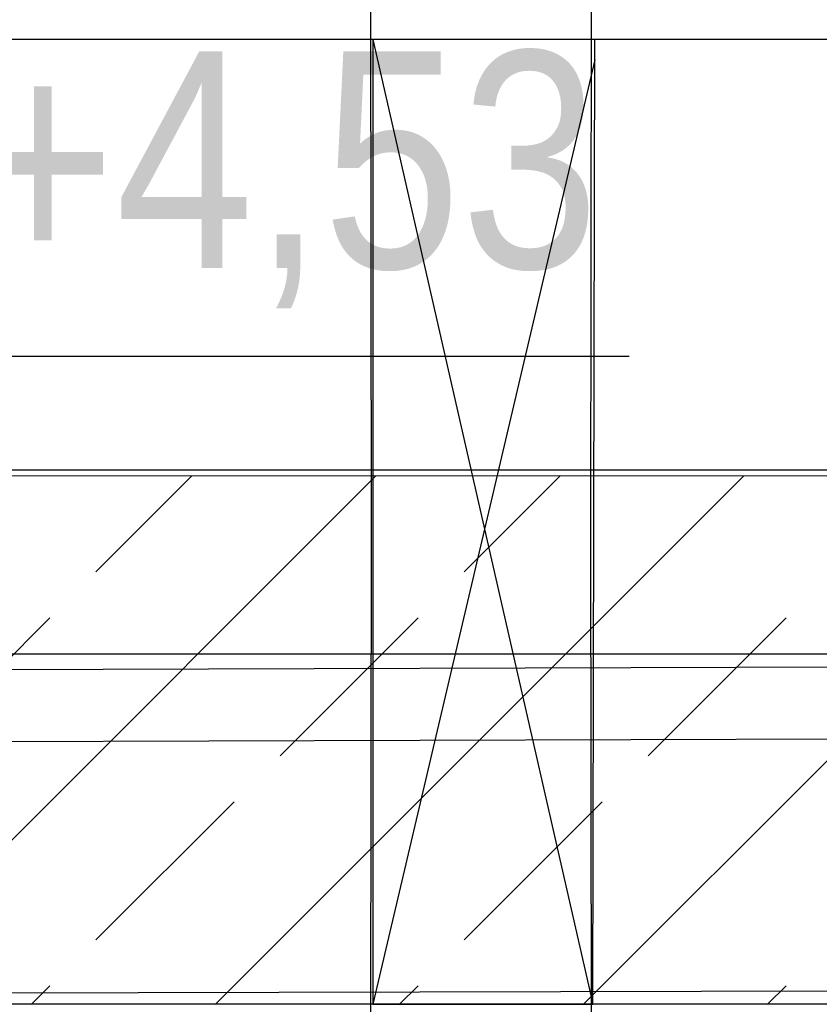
# Model space of a CAD drawing. Header units: metres. Extents: x -2 to 57.6, y -0.5 to 41.5.
# Tile 28 of 41: x 17.5 to 18.2, y 29.7 to 30.6. Entities that reach past the tile are written whole.
import ezdxf
from ezdxf.enums import TextEntityAlignment as Align

# ---------------------------------------------------------------- set-up
doc = ezdxf.new("R2010")
doc.units = ezdxf.units.M
doc.layers.add('ITB_XXX_xRef', color=251, linetype='Continuous')
doc.styles.add('ARIAL NARROW', font='txt', dxfattribs={"height": 0.2})

# ---------------------------------------------------------------- blocks, each defined once
blk = doc.blocks.new('ITB_1003-ID-102-8-535-128')
at = {"layer": 'ITB_XXX_xRef', "lineweight": 25}
for p, q in [((213.31368, 179.22277), (213.31455, 178.55006)), ((213.51768, 179.22277), (213.5168, 178.54799)), ((223.82191, 179.00628), (208.0812, 179.00628)), ((213.3159, 179.00628), (213.51887, 178.11628)), ((213.3159, 179.00628), (213.3159, 178.11628)), ((213.52076, 179.00628), (213.3159, 179.00628)), ((213.51887, 178.11628), (213.52076, 179.00628)), ((213.52072, 178.98743), (213.3159, 178.11628)), ((211.37563, 178.71396), (213.55242, 178.71396)), ((223.71379, 178.60905), (208.47843, 178.60905)), ((223.66151, 178.59628), (208.4805, 178.60698)), ((212.8315, 178.11629), (213.31878, 178.60357)), ((213.06074, 178.51523), (213.1492, 178.60369)), ((213.17091, 178.11629), (213.65796, 178.60333)), ((213.40015, 178.51523), (213.48837, 178.60345)), ((213.51033, 178.11629), (213.99713, 178.60309)), ((213.31455, 178.5535), (213.3139, 178.05126)), ((213.51681, 178.55006), (213.51746, 178.05126)), ((212.89104, 178.34552), (213.01831, 178.4728)), ((213.23045, 178.34552), (213.35773, 178.4728)), ((213.56986, 178.34552), (213.69714, 178.4728)), ((208.67468, 178.41189), (223.20568, 178.45671)), ((208.64793, 178.43954), (223.71379, 178.43954)), ((208.74106, 178.34572), (222.94151, 178.38952)), ((213.06074, 178.17582), (213.18802, 178.3031)), ((213.40015, 178.17582), (213.52743, 178.3031)), ((214.02498, 178.12918), (208.9712, 178.11629)), ((213.00121, 178.11629), (213.01831, 178.13339)), ((213.34062, 178.11629), (213.35773, 178.13339)), ((213.68003, 178.11629), (213.69714, 178.13339)), ((223.18151, 178.11629), (208.9712, 178.11629)), ((213.3159, 178.11628), (213.51887, 178.11628))]:
    blk.add_line(p, q, dxfattribs=at)
at = {"layer": 'ITB_XXX_xRef', "lineweight": 25, "style": 'ARIAL NARROW'}
blk.add_text('OK-Attika+4,53', height=0.2, dxfattribs=at).set_placement((211.96402, 178.7953), (213.52478, 178.7953), align=Align.FIT)

msp = doc.modelspace()

# ---------------------------------------------------------------- block references
at = {"layer": 'ITB_XXX_xRef', "lineweight": 25}
msp.add_blockref('ITB_1003-ID-102-8-535-128', (-195.49988, -148.4381), dxfattribs=at)

doc.saveas('drawing.dxf')
